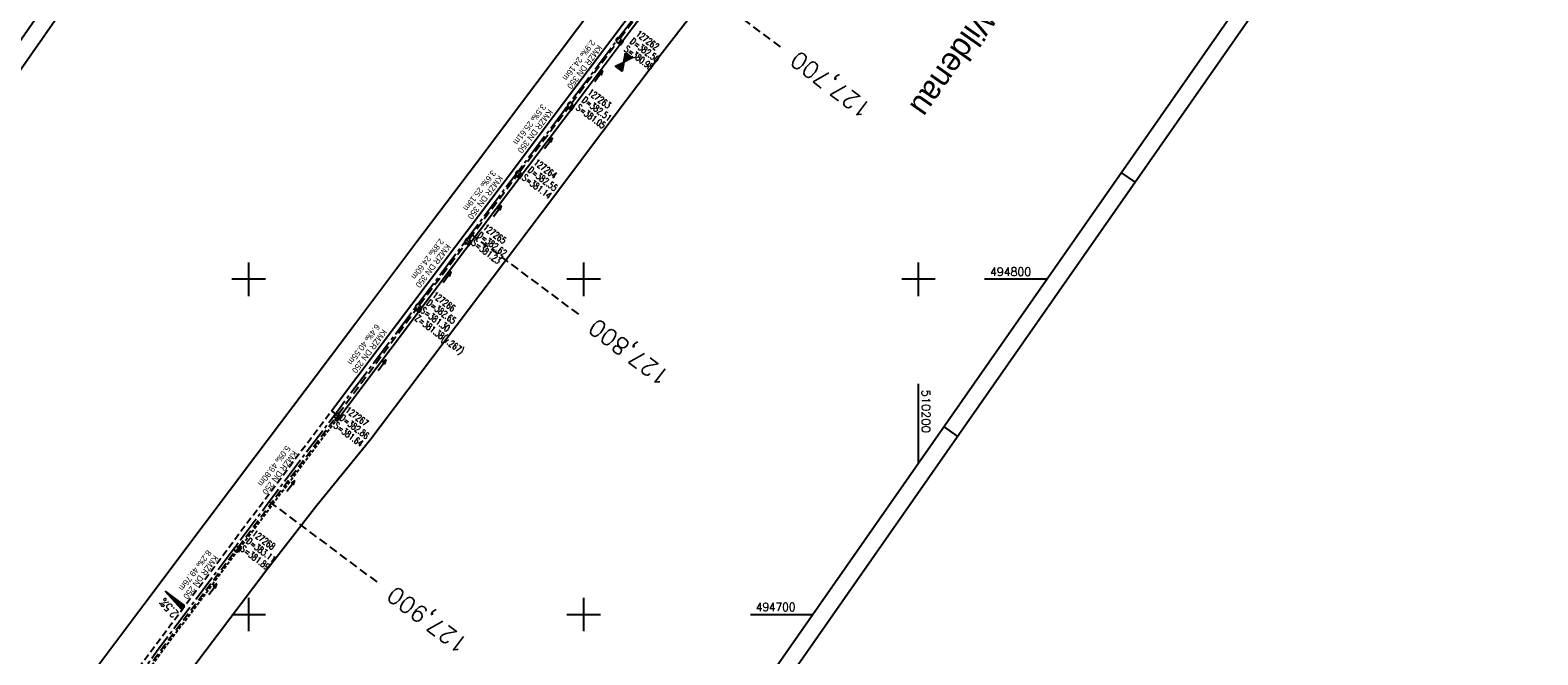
# Model space of a CAD drawing. Extents: x 509491 to 510385, y 494071 to 495171.
# Tile 7 of 9: x 509935 to 510385, y 494688 to 494874. Entities that reach past the tile are written whole.
import ezdxf
from ezdxf.enums import TextEntityAlignment as Align

# ---------------------------------------------------------------- set-up
doc = ezdxf.new("R2010")
doc.units = 0
doc.header["$LTSCALE"] = 10
doc.header["$MEASUREMENT"] = 0
for name, pattern in [('ACHSE', [5.5, 4, -0.5, 0.5, -0.5]), ('LT00', [0]), ('LT11', [0.3, 0.2, -0.1]), ('LT17', [0.15, 0.1, -0.05]), ('STRICHLINIE2', [0.375, 0.25, -0.125])]:
    doc.linetypes.add(name, pattern=pattern)
doc.layers.get('0').update_dxf_attribs({"linetype": 'LT00'})
for name, color, linetype in [('-BESCH', 7, 'STRICHLINIE2'), ('-BKAN001', 140, 'LT00'), ('-BSCH001', 5, 'LT00'), ('-Halt-Pfeil', 4, 'Continuous'), ('A-TEXT-KILOMETER', 30, 'LT17'), ('AS-BESCHRIFT', 152, 'Continuous'), ('AX-020', 250, 'ACHSE'), ('HTP_OST', 11, 'LT00'), ('MITTELSUE_L', 250, 'LT11'), ('QUER_WEST', 11, 'LT00'), ('RAHMEN', 250, 'Continuous'), ('SCHLITZRINNE-KATASTER', 182, 'LT17'), ('V_BFBR_BAB', 250, 'LT00'), ('V_KA_PRUF', 182, 'LT00'), ('V_MSUE', 1, 'LT00'), ('V_PARK_MS', 1, 'LT00'), ('V_RASTER', 250, 'LT00'), ('V_SINKK', 182, 'LT00')]:
    doc.layers.add(name, color=color, linetype=linetype)
doc.styles.add('Haltungsbeschriftung', font='ARIAL.TTF', dxfattribs={"width": 0.75})
doc.styles.add('Kilometrierung', font='romans.shx')
doc.styles.add('ROMANS', font='romans.shx', dxfattribs={"width": 0.8})
doc.styles.add('schachtbeschriftung', font='romans.shx', dxfattribs={"height": 2})
doc.styles.get("Standard").update_dxf_attribs({"font": 'romans.shx', "width": 0.8})
doc.styles.add('UNIR-O', font='unir_o.shx', dxfattribs={"height": 2.5})

# ---------------------------------------------------------------- blocks, each defined once
blk = doc.blocks.new('SYMB0003')
at = {"color": 0, "linetype": 'ByBlock'}
for p, q in [((-0.015712, 0), (0.010166, 0.012015)), ((0, -0.021257), (-0.015712, 0)), ((0.010166, 0.012015), (0, -0.021257))]:
    blk.add_line(p, q, dxfattribs=at)
for points in [[(-0.031395, 0.499013), (-0.093691, 0.491144), (-0.154509, 0.475528), (-0.21289, 0.452414), (-0.267913, 0.422164), (-0.318712, 0.385257), (-0.364484, 0.342274), (-0.404509, 0.293893), (-0.438154, 0.240877), (-0.464888, 0.184062), (-0.484292, 0.124345), (-0.496058, 0.062667), (-0.5, 0)], [(-0.5, 0), (-0.496058, -0.062667), (-0.484292, -0.124345), (-0.464888, -0.184062), (-0.438154, -0.240877), (-0.404509, -0.293893), (-0.364485, -0.342274), (-0.318712, -0.385257), (-0.267914, -0.422164), (-0.21289, -0.452414), (-0.154509, -0.475529), (-0.093691, -0.491144), (-0.031395, -0.499014), (0.031395, -0.499014)], [(0.5, 0), (0.496057, 0.062667), (0.484292, 0.124345), (0.464888, 0.184062), (0.438153, 0.240877), (0.404509, 0.293893), (0.364484, 0.342274), (0.318712, 0.385257), (0.267913, 0.422164), (0.21289, 0.452414), (0.154509, 0.475528), (0.093691, 0.491144), (0.031395, 0.499013), (-0.031395, 0.499013)], [(0.031395, -0.499014), (0.093691, -0.491144), (0.154509, -0.475529), (0.21289, -0.452414), (0.267914, -0.422164), (0.318712, -0.385257), (0.364485, -0.342274), (0.404509, -0.293893), (0.438154, -0.240877), (0.464889, -0.184062), (0.484292, -0.124345), (0.496058, -0.062667), (0.5, 0)]]:
    blk.add_lwpolyline(points, dxfattribs=at)
blk = doc.blocks.new('SYMB0011')
at = {"color": 0, "linetype": 'ByBlock'}
for p, q in [((0.5, 0), (-0.5, 0)), ((0, 0.5), (0, -0.5))]:
    blk.add_line(p, q, dxfattribs=at)
blk = doc.blocks.new('SYMB0652')
at = {"color": 0, "linetype": 'ByBlock'}
blk.add_lwpolyline([(-0.15, -0.075), (0.15, -0.075), (0.15, 0.075), (-0.15, 0.075), (-0.15, -0.075)], dxfattribs=at)
blk = doc.blocks.new('SYMB0070')
at = {"color": 0, "linetype": 'ByBlock'}
for p, q in [((-0.5, 0), (0.2, 0)), ((0.5, 0), (0.2, 0.1)), ((0.2, 0.1), (0.2, 0)), ((0.468, 0), (0.21, 0.086)), ((0.21, 0.086), (0.21, -0.086)), ((0.21, -0.086), (0.468, 0)), ((0.22, -0.072), (0.437, 0)), ((0.23, -0.058), (0.405, 0)), ((0.24, -0.045), (0.374, 0)), ((0.342, 0), (0.25, 0.031)), ((0.25, 0.031), (0.25, -0.031)), ((0.25, -0.031), (0.342, 0)), ((0.26, -0.017), (0.31, 0)), ((0.27, -0.003), (0.279, 0))]:
    blk.add_line(p, q, dxfattribs=at)
for points in [[(0.2, 0), (0.2, -0.1), (0.5, 0)], [(0.437, 0), (0.22, 0.072), (0.22, -0.072)], [(0.405, 0), (0.23, 0.058), (0.23, -0.058)], [(0.374, 0), (0.24, 0.045), (0.24, -0.045)], [(0.31, 0), (0.26, 0.017), (0.26, -0.017)], [(0.279, 0), (0.27, 0.003), (0.27, -0.003)]]:
    blk.add_lwpolyline(points, dxfattribs=at)
blk = doc.blocks.new('SYMB0072')
at = {"color": 0, "linetype": 'ByBlock'}
for p, q in [((-0.5, -0.25), (-0.5, 0.25)), ((-0.5, 0.25), (0, 0)), ((-0.5, -0.25), (-0.5, 0.25)), ((0, 0), (-0.5, -0.25)), ((-0.48, -0.24), (-0.48, 0.24)), ((-0.46, -0.23), (-0.46, 0.23)), ((-0.44, -0.22), (-0.44, 0.22)), ((-0.42, -0.21), (-0.42, 0.21)), ((-0.4, -0.2), (-0.4, 0.2)), ((-0.38, -0.19), (-0.38, 0.19)), ((-0.36, -0.18), (-0.36, 0.18)), ((-0.34, -0.17), (-0.34, 0.17)), ((-0.32, -0.16), (-0.32, 0.16)), ((-0.3, -0.15), (-0.3, 0.15)), ((-0.28, -0.14), (-0.28, 0.14)), ((-0.26, -0.13), (-0.26, 0.13)), ((-0.24, -0.12), (-0.24, 0.12)), ((-0.22, -0.11), (-0.22, 0.11)), ((-0.2, -0.1), (-0.2, 0.1)), ((-0.18, -0.09), (-0.18, 0.09)), ((-0.16, -0.08), (-0.16, 0.08)), ((-0.14, -0.07), (-0.14, 0.07)), ((-0.12, -0.06), (-0.12, 0.06)), ((-0.1, -0.05), (-0.1, 0.05)), ((-0.08, -0.04), (-0.08, 0.04)), ((-0.06, -0.03), (-0.06, 0.03)), ((-0.04, -0.02), (-0.04, 0.02)), ((-0.02, -0.01), (-0.02, 0.01)), ((0.02, -0.01), (0.02, 0.01)), ((0.04, -0.02), (0.04, 0.02)), ((0.06, -0.03), (0.06, 0.03)), ((0.08, -0.04), (0.08, 0.04)), ((0.1, -0.05), (0.1, 0.05)), ((0.12, -0.06), (0.12, 0.06)), ((0.14, -0.07), (0.14, 0.07)), ((0.16, -0.08), (0.16, 0.08)), ((0.18, -0.09), (0.18, 0.09)), ((0.2, -0.1), (0.2, 0.1)), ((0.22, -0.11), (0.22, 0.11)), ((0.24, -0.12), (0.24, 0.12)), ((0.26, -0.13), (0.26, 0.13)), ((0.28, -0.14), (0.28, 0.14)), ((0.3, -0.15), (0.3, 0.15)), ((0.32, -0.16), (0.32, 0.16)), ((0.34, -0.17), (0.34, 0.17)), ((0.36, -0.18), (0.36, 0.18)), ((0.38, -0.19), (0.38, 0.19)), ((0.4, -0.2), (0.4, 0.2)), ((0.42, -0.21), (0.42, 0.21)), ((0.44, -0.22), (0.44, 0.22)), ((0.46, -0.23), (0.46, 0.23)), ((0.48, -0.24), (0.48, 0.24)), ((0.5, -0.25), (0.5, 0.25))]:
    blk.add_line(p, q, dxfattribs=at)
blk.add_lwpolyline([(0, 0), (0.5, 0.25), (0.5, -0.25), (0, 0)], dxfattribs=at)

msp = doc.modelspace()

# ---------------------------------------------------------------- linework, layer by layer
at = {"layer": '-BESCH'}
for p, q in [((510110.91, 494871.92), (510122.28, 494887.01)), ((510096.42, 494852.58), (510110, 494870.72)), ((510080.98, 494832.15), (510095.52, 494851.39)), ((510065.82, 494812.03), (510080.07, 494830.96)), ((510051, 494792.4), (510064.92, 494810.83)), ((510026.77, 494759.89), (510050.1, 494791.2)), ((509996.84, 494720.09), (510025.87, 494758.69)), ((509966.94, 494680.31), (509995.93, 494718.89))]:
    msp.add_line(p, q, dxfattribs=at)
at = {"layer": 'A-TEXT-KILOMETER', "ltscale": 2.5}
for p, q in [((510126.58, 494893.29), (510158.67, 494869.4)), ((510066.34, 494813.47), (510098.43, 494789.59)), ((510006.14, 494733.63), (510038.22, 494709.74))]:
    msp.add_line(p, q, dxfattribs=at)
at = {"layer": 'AX-020', "ltscale": 0.2, "flags": 128}
msp.add_lwpolyline([(510253.44, 495062.59), (510251.34, 495059.76), (510242.1, 495047.33), (510232.85, 495034.9), (510223.59, 495022.48), (510214.32, 495010.07), (510205.04, 494997.66), (510195.75, 494985.26), (510186.46, 494972.87), (510177.16, 494960.48), (510167.85, 494948.09), (510158.54, 494935.71), (510149.22, 494923.33), (510139.9, 494910.96), (510130.58, 494898.59), (510121.25, 494886.22), (510111.92, 494873.85), (510093.26, 494849.12), (510080.64, 494832.41), (510059.08, 494803.86), (510048.31, 494789.58), (510037.53, 494775.3), (510026.76, 494761.01), (510016, 494746.73), (510005.24, 494732.44), (509994.49, 494718.14), (509983.74, 494703.84), (509973, 494689.53), (509962.27, 494675.22), (509951.56, 494660.9), (509940.85, 494646.57), (509930.15, 494632.23), (509919.47, 494617.88), (509908.8, 494603.52), (509898.14, 494589.15), (509887.5, 494574.77), (509876.88, 494560.38), (509866.27, 494545.97), (509855.69, 494531.56), (509845.12, 494517.12), (509834.57, 494502.68), (509824.04, 494488.21), (509813.53, 494473.73), (509803.05, 494459.24), (509792.59, 494444.73), (509782.16, 494430.2), (509771.75, 494415.65), (509761.37, 494401.08), (509751.01, 494386.49), (509740.69, 494371.89), (509730.39, 494357.26), (509720.13, 494342.61), (509709.89, 494327.94), (509703.36, 494318.53)], dxfattribs=at)
at = {"layer": 'MITTELSUE_L', "flags": 128}
msp.add_lwpolyline([(509943.66, 494652.83), (509958.7, 494672.95), (509976.67, 494696.89), (509994.73, 494720.91), (510009.76, 494740.9), (510024.71, 494760.77)], dxfattribs=at)
at = {"layer": 'QUER_WEST'}
for p, q in [((509975.16, 494706.85), (509975.15, 494706.84)), ((509975.35, 494706.61), (509975.4, 494706.67)), ((509975.64, 494706.49), (509975.56, 494706.39)), ((509975.76, 494706.16), (509975.88, 494706.31)), ((509976.12, 494706.13), (509975.97, 494705.93)), ((509976.17, 494705.71), (509976.36, 494705.95)), ((509976.6, 494705.78), (509976.38, 494705.48)), ((509976.58, 494705.25), (509976.84, 494705.6)), ((509977.08, 494705.42), (509976.79, 494705.02)), ((509976.99, 494704.8), (509977.32, 494705.24)), ((509977.56, 494705.06), (509977.2, 494704.57)), ((509977.4, 494704.34), (509977.8, 494704.88)), ((509978.04, 494704.7), (509977.61, 494704.12)), ((509977.81, 494703.89), (509978.29, 494704.52)), ((509978.53, 494704.34), (509978.02, 494703.66)), ((509978.22, 494703.43), (509978.77, 494704.16)), ((509979.01, 494703.99), (509978.43, 494703.21)), ((509978.63, 494702.98), (509979.25, 494703.81)), ((509979.49, 494703.63), (509978.84, 494702.75)), ((509979.04, 494702.53), (509979.73, 494703.45)), ((509979.97, 494703.27), (509979.25, 494702.3)), ((509979.45, 494702.07), (509980.21, 494703.09)), ((509980.45, 494702.91), (509979.66, 494701.84)), ((509979.86, 494701.62), (509980.69, 494702.73))]:
    msp.add_line(p, q, dxfattribs=at)
msp.add_lwpolyline([(509979.9, 494701.58), (509975.12, 494706.88), (509980.73, 494702.7), (509979.9, 494701.58)], dxfattribs=at)
at = {"layer": 'RAHMEN'}
for p, q in [((510264.64, 494829.04), (510260.54, 494831.9)), ((510211.64, 494753.23), (510207.54, 494756.09))]:
    msp.add_line(p, q, dxfattribs=at)
for points in [[(510141.55, 495171.32), (509491.22, 494241.11), (509734.64, 494070.93), (510384.96, 495001.15), (510141.55, 495171.32)], [(510131.32, 495147.97), (509601.32, 494389.86), (509836.54, 494225.42), (510366.54, 494983.53), (510131.32, 495147.97)]]:
    msp.add_lwpolyline(points, dxfattribs=at)
at = {"layer": 'SCHLITZRINNE-KATASTER', "flags": 128}
msp.add_lwpolyline([(510026.68, 494758.73), (510011.9, 494739.11), (509996.72, 494718.96), (509978.92, 494695.28), (509960.89, 494671.28), (509945.87, 494651.15)], dxfattribs=at)
at = {"layer": 'V_BFBR_BAB'}
for points in [[(510024.71, 494760.77), (510039.88, 494780.88), (510057.84, 494804.7), (510075.98, 494828.72), (510094, 494852.63), (510112.07, 494876.58), (510130.14, 494900.56), (510148.23, 494924.58), (510166.27, 494948.52), (510184.26, 494972.47), (510202.24, 494996.46), (510220.26, 495020.59), (510238.12, 495044.56), (510247.1, 495056.63), (510252.19, 495063.47)], [(510194.26, 495002.51), (510176.25, 494978.44), (510158.26, 494954.51), (510140.27, 494930.54), (510122.15, 494906.55), (510104.25, 494882.76), (510086.08, 494858.64), (510068, 494834.67), (510049.95, 494810.76), (510031.96, 494786.92), (510016.86, 494766.87), (510001.79, 494746.91), (509986.71, 494726.84), (509968.71, 494702.89), (509950.77, 494678.98)], [(510168.65, 494946.64), (510150.63, 494922.69), (510132.57, 494898.73), (510114.52, 494874.81), (510096.54, 494850.93), (510078.31, 494826.83), (510060.28, 494802.92), (510042.26, 494778.97), (510027.16, 494758.94), (510027.15, 494758.94), (510026.86, 494758.6)], [(510087.43, 494819.84), (510087.43, 494819.84), (510105.49, 494843.82), (510123.6, 494867.78), (510141.96, 494891.57), (510161.32, 494914.01), (510169.54, 494922.51), (510178.89, 494930.67)], [(509759.65, 494378.86), (509774.07, 494399.16), (509788.49, 494419.28), (509806.14, 494443.87), (509823.66, 494468.12), (509841.25, 494492.35), (509858.94, 494516.59), (509876.66, 494540.72), (509894.43, 494564.78), (509912.29, 494588.99), (509930.16, 494612.98), (509942.13, 494629.02), (509954.02, 494645.02), (509969.02, 494665.05), (509987.01, 494689.04), (510005.1, 494713.03), (510020.38, 494732.59), (510036.17, 494751.98), (510051.22, 494771.87), (510069.31, 494795.85), (510087.43, 494819.84)]]:
    msp.add_lwpolyline(points, dxfattribs=at)
at = {"layer": 'V_PARK_MS'}
msp.add_lwpolyline([(510024.71, 494760.77), (510024.93, 494760.61), (510025.14, 494760.45), (510025.38, 494760.24), (510025.61, 494760.02), (510025.85, 494759.81), (510026.09, 494759.61), (510026.43, 494759.37), (510026.78, 494759.15), (510027.15, 494758.94)], dxfattribs=at)
at = {"layer": 'V_RASTER'}
for p, q in [((510000, 494795), (510000, 494805)), ((510100, 494805), (510100, 494795)), ((510200, 494795), (510200, 494805)), ((510005, 494800), (509995, 494800)), ((510105, 494800), (510095, 494800)), ((510205, 494800), (510195, 494800)), ((510238.23, 494800), (510219.73, 494800)), ((510200, 494745.31), (510200, 494768.82)), ((510000, 494695), (510000, 494705)), ((510100, 494705), (510100, 494695)), ((509995, 494700), (510005, 494700)), ((510095, 494700), (510105, 494700)), ((510149.82, 494700), (510168.32, 494700))]:
    msp.add_line(p, q, dxfattribs=at)

# ---------------------------------------------------------------- block references
at = {"layer": '-Halt-Pfeil', "yscale": 4.000000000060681, "zscale": 4}
for p, xscale, rotation in [((510104.51, 494860.65), 3.999999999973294, 53.17793242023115), ((510089.55, 494840.62), 3.999999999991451, 52.90158241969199), ((510074.27, 494820.35), 4.000000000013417, 53.02403241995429), ((510059.22, 494800.63), 3.99999999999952, 52.95050241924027), ((510039.83, 494774.41), 4.000000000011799, 53.30388241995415), ((510012.58, 494738.37), 3.999999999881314, 53.04848241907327), ((509989.26, 494707.56), 4.000000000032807, 53.06596242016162)]:
    msp.add_blockref('SYMB0070', p, dxfattribs=dict(at, xscale=xscale, rotation=rotation))
at = {"layer": 'HTP_OST', "xscale": 4.999999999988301, "yscale": 4.999999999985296, "zscale": 5, "rotation": 232.9574924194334}
msp.add_blockref('SYMB0072', (510112.01, 494864.84), dxfattribs=at)
at = {"layer": 'V_KA_PRUF', "xscale": 1.500000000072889, "yscale": 1.499999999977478, "zscale": 1.5, "rotation": 235.0422224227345}
for p in [(510110.45, 494871.33), (510095.97, 494851.98), (510080.52, 494831.56), (510065.37, 494811.43), (510050.55, 494791.8), (510026.32, 494759.29), (509996.38, 494719.49)]:
    msp.add_blockref('SYMB0003', p, dxfattribs=at)
at = {"layer": 'V_MSUE', "xscale": 0.09999999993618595, "yscale": 0.09999999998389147, "zscale": 0.1, "rotation": 235.0422224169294}
for p in [(510025.14, 494760.45), (510026.09, 494759.61), (510027.15, 494758.94)]:
    msp.add_blockref('SYMB0011', p, dxfattribs=at)
at = {"layer": 'V_SINKK', "yscale": 4.499999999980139, "zscale": 4.5}
for p, xscale, rotation in [((510111.11, 494870.72), 4.499999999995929, 233.2963145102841), ((510096.39, 494851.22), 4.499999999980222, 233.0346952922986), ((510080.96, 494830.8), 4.50000000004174, 52.91912398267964), ((510065.89, 494810.84), 4.499999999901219, 53.19073531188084), ((510050.89, 494790.91), 4.500000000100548, 233.1484130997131), ((510026.45, 494758.44), 4.500000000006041, 53.35009417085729), ((509997.06, 494719.44), 4.499999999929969, 53.07469640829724)]:
    msp.add_blockref('SYMB0652', p, dxfattribs=dict(at, xscale=xscale, rotation=rotation))

# ---------------------------------------------------------------- texts
at = {"layer": '-BKAN001', "style": 'Haltungsbeschriftung', "width": 0.95}
for s, rotation, p in [('2.9‰ 24.16m', 233.1779, (510102.19, 494871.63)), ('KMZR DN 350', 233.1779, (510104.24, 494870.1)), ('3.5‰ 25.61m', 232.9016, (510087.5, 494852.45)), ('KMZR DN 350', 232.9016, (510089.54, 494850.91)), ('3.6‰ 25.19m', 233.024, (510072.55, 494832.72)), ('KMZR DN 350', 233.024, (510074.59, 494831.18)), ('2.8‰ 24.60m', 232.9505, (510057.01, 494812.3)), ('KMZR DN 350', 232.9505, (510059.05, 494810.75)), ('6.4‰ 40.55m', 233.3039, (510037.92, 494786.82)), ('KMZR DN 250', 233.3039, (510039.97, 494785.29)), ('5.0‰ 49.80m', 233.0485, (510011.21, 494750.58)), ('KMZR DN 250', 233.0485, (510013.26, 494749.04)), ('8.2‰ 49.76m', 233.066, (509987.61, 494719.41)), ('KMZR DN 250', 233.066, (509989.65, 494717.87))]:
    msp.add_text(s, height=1.8, rotation=rotation, dxfattribs=at).set_placement(p)
at = {"layer": '-BSCH001', "style": 'schachtbeschriftung', "width": 0.75}
for s, rotation, p in [('127262', 322.9855, (510115.39, 494872.9)), ('S=380.98', 322.9855, (510111.92, 494868.31)), ('D=382.50', 322.9855, (510113.65, 494870.61)), ('127263', 323.1779, (510101.03, 494855.42)), ('S=381.05', 323.1779, (510097.58, 494850.81)), ('D=382.51', 323.1779, (510099.3, 494853.12)), ('D=382.55', 322.9016, (510083.18, 494832.23)), ('127264', 322.9016, (510084.92, 494834.53)), ('S=381.14', 322.9016, (510081.44, 494829.93)), ('127265', 323.024, (510069.79, 494815.07)), ('S=381.23', 323.024, (510066.33, 494810.47)), ('D=382.62', 323.024, (510068.06, 494812.77)), ('D=382.65', 322.9505, (510052.9, 494792.59)), ('127266', 322.9505, (510054.63, 494794.89)), ('Z=381.38(v.267)', 322.9505, (510049.43, 494787.99)), ('S=381.30', 322.9505, (510051.16, 494790.29)), ('127267', 323.3039, (510028.66, 494760.56)), ('S=381.64', 323.3039, (510025.22, 494755.94)), ('D=382.86', 323.3039, (510026.94, 494758.25)), ('127268', 323.0485, (510000.8, 494723.77)), ('S=381.89', 323.0485, (509997.34, 494719.17)), ('D=383.11', 323.0485, (509999.07, 494721.47))]:
    msp.add_text(s, height=2, rotation=rotation, dxfattribs=at).set_placement(p)
at = {"layer": 'A-TEXT-KILOMETER', "style": 'Kilometrierung'}
for s, p in [('127,700', (510162.68, 494866.42)), ('127,800', (510102.44, 494786.6)), ('127,900', (510042.23, 494706.75))]:
    msp.add_text(s, height=5, rotation=143.0422, dxfattribs=at).set_placement(p, align=Align.MIDDLE_RIGHT)
at = {"layer": 'AS-BESCHRIFT', "style": 'UNIR-O'}
msp.add_text('AS 26 Luhe-Wildenau', height=7, rotation=235.0422, dxfattribs=at).set_placement((510249.31, 494926.2))
at = {"layer": 'QUER_WEST', "style": 'ROMANS', "width": 0.8}
msp.add_text('2.5%', height=2.5, rotation=132.0696, dxfattribs=at).set_placement((509979.17, 494700.45))
at = {"layer": 'V_RASTER'}
for s, rotation, width, p in [(' 494800', 0.001, 0.955, (510219.73, 494801)), (' 510200', 270.001, 1.002, (510201, 494768.82)), (' 494700', 0.001, 0.924, (510149.82, 494701))]:
    msp.add_text(s, height=2.5, rotation=rotation, dxfattribs=dict(at, width=width)).set_placement(p)

doc.saveas('drawing.dxf')
